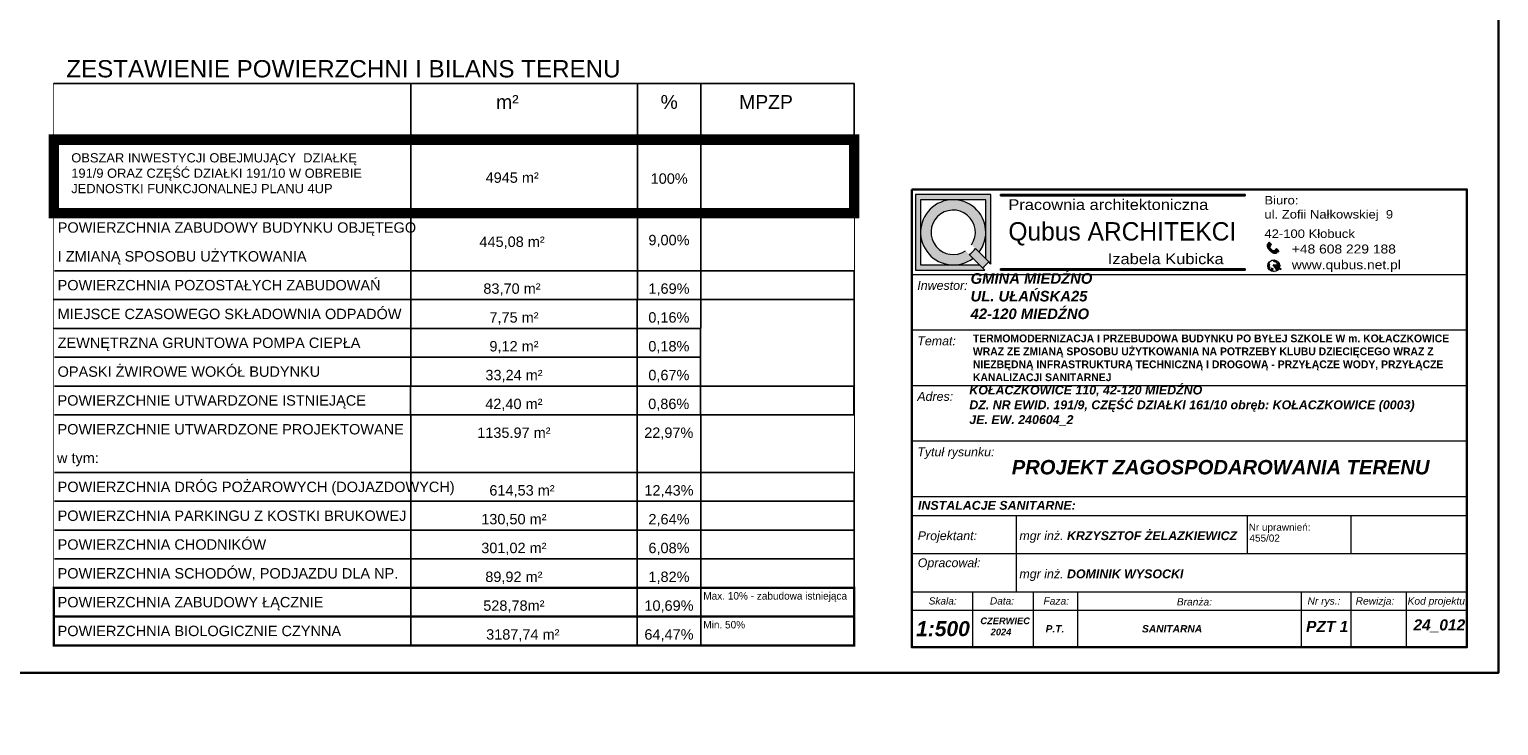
# Model space of a CAD drawing. Extents: x 40810 to 6568062, y -66833 to 5647239.
# Tile 37 of 43: x 6567929 to 6568062, y 5646920 to 5646983. Entities that reach past the tile are written whole.
import ezdxf
from ezdxf import colors
from ezdxf.entities.mleader import LeaderData, LeaderLine
from ezdxf.enums import TextEntityAlignment as Align
from ezdxf.math import Vec2, Vec3

# ---------------------------------------------------------------- set-up
doc = ezdxf.new("R2010")
doc.units = 0
doc.header["$MEASUREMENT"] = 0
for name, pattern in [('ArchiTECH.PC Solid Line Type', [0]), ('KTJZ01_05', [2, 1.5, -0.5]), ('L_0_03', [1, 0.5, -0.5])]:
    doc.linetypes.add(name, pattern=pattern)
doc.layers.get('0').update_dxf_attribs({"linetype": 'CONTINUOUS'})
for name, color, linetype, lineweight in [('_p_EKO_przyłącze_kd', 94, 'L_0_03', 40), ('E_opisy', 7, 'CONTINUOUS', 15), ('wymiarowanie', 176, 'CONTINUOUS', 9)]:
    doc.layers.add(name, color=color, linetype=linetype, lineweight=lineweight)
doc.layers.add('a3', color=3, linetype='CONTINUOUS', lineweight=30, plot=False)
doc.layers.add('D-opis', color=104, linetype='CONTINUOUS')
doc.layers.add('D-opis-tabelka', color=104, linetype='CONTINUOUS')
doc.styles.add('ArchiTECHStyle1', font='arial.ttf', dxfattribs={"height": 0.16})
doc.styles.add('Arial_Normalny_20', font='arial.ttf', dxfattribs={"height": 20})
doc.styles.add('Roman', font='SIMPLEX')
doc.styles.get("Standard").update_dxf_attribs({"font": 'GOTHIC.TTF'})

msp = doc.modelspace()

# ---------------------------------------------------------------- hatches: boundary and pattern name
for points in [[(6568016.727, 5646968.075), (6568016.727, 5646967.972), (6568038.758, 5646967.972), (6568038.758, 5646968.075)], [(6568016.727, 5646961.372), (6568016.727, 5646961.269), (6568038.758, 5646961.269), (6568038.758, 5646961.372)]]:
    msp.add_hatch(color=256).paths.add_polyline_path(points)
at = {"layer": 'wymiarowanie'}
h = msp.add_hatch(color=7, dxfattribs=at)
h.paths.add_polyline_path([(6568009.059, 5646968.075), (6568015.865, 5646968.075), (6568015.865, 5646961.816), (6568015.659, 5646962.022), (6568015.398, 5646962.283), (6568015.398, 5646964.672), (6568015.398, 5646967.608), (6568012.462, 5646967.608), (6568009.526, 5646967.608), (6568009.526, 5646964.672), (6568009.526, 5646961.736), (6568012.462, 5646961.736), (6568014.851, 5646961.736), (6568015.111, 5646961.475), (6568015.318, 5646961.269), (6568009.059, 5646961.269)])
h.paths.add_polyline_path([(6568009.526, 5646964.672, -0.4142136), (6568012.462, 5646967.608, -0.4142136), (6568015.398, 5646964.672, -0.1647641), (6568014.793, 5646962.888), (6568014.46, 5646963.221), (6568014.124, 5646963.557, 10.2455423), (6568013.577, 5646963.009), (6568013.912, 5646962.674), (6568014.246, 5646962.34, -0.1647641), (6568012.462, 5646961.736, -0.4142136)])
for color, points in [(1, [(6568013.912, 5646962.674, 0.0788738), (6568014.46, 5646963.221), (6568014.793, 5646962.888), (6568015.398, 5646962.283), (6568015.659, 5646962.022, -0.046709), (6568015.111, 5646961.475), (6568014.851, 5646961.736), (6568014.246, 5646962.34)]), (7, [(6568041.65, 5646961.235, 0.0114248), (6568041.669, 5646961.25), (6568041.669, 5646961.208)]), (7, [(6568041.856, 5646961.679), (6568041.934, 5646961.672), (6568041.856, 5646961.627, 0.0122344), (6568041.857, 5646961.653, 0.0123937)])]:
    msp.add_hatch(color=color, dxfattribs=at).paths.add_polyline_path(points)
h = msp.add_hatch(color=7, dxfattribs=at)
h.paths.add_polyline_path([(6568041.132, 5646963.139), (6568041.029, 5646963.231, -0.2257017), (6568041.002, 5646963.387), (6568040.757, 5646963.607, 0.1923995), (6568040.811, 5646963.242, 0.0725634), (6568041.007, 5646963)])
h.paths.add_polyline_path([(6568040.818, 5646963.676), (6568041.047, 5646963.47), (6568041.147, 5646963.582), (6568040.919, 5646963.788)])
h = msp.add_hatch(color=7, dxfattribs=at)
h.paths.add_polyline_path([(6568041.132, 5646963.139), (6568041.234, 5646963.046, 0.2257017), (6568041.392, 5646963.035), (6568041.637, 5646962.815, -0.1923995), (6568041.267, 5646962.831, -0.0725634), (6568041.007, 5646963)])
h.paths.add_polyline_path([(6568041.699, 5646962.883), (6568041.47, 5646963.088), (6568041.571, 5646963.2), (6568041.8, 5646962.995)])
h = msp.add_hatch(color=7, dxfattribs=at)
h.paths.add_polyline_path([(6568041.298, 5646961.728), (6568041.81, 5646961.436, -0.0172131), (6568041.794, 5646961.403), (6568041.743, 5646961.432, 0.008189), (6568041.741, 5646961.433, 0.5397497), (6568041.667, 5646961.394), (6568041.669, 5646961.25, -0.0114248), (6568041.65, 5646961.235)])
h.paths.add_polyline_path([(6568041.298, 5646961.728), (6568041.856, 5646961.679, -0.0123937), (6568041.857, 5646961.653, -0.0122344), (6568041.856, 5646961.627), (6568041.773, 5646961.58, 0.5397497), (6568041.777, 5646961.496, 0.008189), (6568041.779, 5646961.495), (6568041.824, 5646961.469, -0.0173245), (6568041.81, 5646961.436)])
h.paths.add_polyline_path([(6568040.901, 5646961.954, 0.4200987), (6568040.926, 5646961.829, -0.5369957), (6568040.949, 5646961.758, 0.2016291), (6568040.927, 5646961.627, 0.1070222), (6568040.985, 5646961.544, 0), (6568040.985, 5646961.544, -0.4365565), (6568040.985, 5646961.501, 0.1470815), (6568040.934, 5646961.458, 0.2070349), (6568040.928, 5646961.394, -0.421728), (6568040.907, 5646961.344, -0.3199581)])
h.paths.add_polyline_path([(6568040.999, 5646961.246, 0.4961021), (6568041.087, 5646961.297, -0.1925824), (6568041.109, 5646961.412, -0.3611399), (6568041.183, 5646961.409, 0.3674112), (6568041.266, 5646961.397, -1.0208574), (6568041.292, 5646961.383, -0.1185898), (6568041.232, 5646961.315, 0.3247332), (6568041.227, 5646961.234, 0.305926), (6568041.377, 5646961.13, -0.195201)])
h.paths.add_polyline_path([(6568041.178, 5646962.155, -0.2349861), (6568041.639, 5646962.079, 0.5278165), (6568041.575, 5646961.993, 0.1272686), (6568041.495, 5646962.026, -0.1207092), (6568041.312, 5646962.092, 0.0977798)])
h.paths.add_polyline_path([(6568041.607, 5646961.835, 0.3379247), (6568041.637, 5646961.9, 0.2733122), (6568041.827, 5646961.828, -0.0235046), (6568041.841, 5646961.781, -0.1267146)])
h.paths.add_polyline_path([(6568041.81, 5646961.436, 0.0173245), (6568041.824, 5646961.469), (6568041.991, 5646961.373), (6568041.974, 5646961.342)])
h.paths.add_polyline_path([(6568041.81, 5646961.436), (6568041.974, 5646961.342), (6568041.956, 5646961.31), (6568041.794, 5646961.403, 0.0172131)])

# ---------------------------------------------------------------- linework, layer by layer
at = {"color": 7}
for p, q in [((6568015.111, 5646961.475), (6568015.318, 5646961.269)), ((6568015.659, 5646962.022), (6568015.865, 5646961.816))]:
    msp.add_line(p, q, dxfattribs=at)
for points in [[(6568016.727, 5646968.075), (6568016.727, 5646967.972), (6568038.758, 5646967.972), (6568038.758, 5646968.075)], [(6568016.727, 5646961.372), (6568016.727, 5646961.269), (6568038.758, 5646961.269), (6568038.758, 5646961.372)]]:
    msp.add_lwpolyline(points, close=True)
at = {"layer": 'a3'}
msp.add_lwpolyline([(6567721.593, 5647073.487), (6567721.593, 5646924.987), (6568061.593, 5646924.987), (6568061.593, 5647073.487), (6567721.593, 5647073.487)], dxfattribs=at)
at = {"layer": 'D-opis', "color": 7, "linetype": 'Continuous'}
for points in [[(6567931.446, 5646932.648), (6568003.529, 5646932.648), (6568003.538, 5646978.077), (6567931.446, 5646978.077)], [(6567963.599, 5646927.455), (6567984.003, 5646927.455), (6567984.003, 5646930.052), (6567963.599, 5646930.052)], [(6567984.003, 5646927.455), (6567989.716, 5646927.455), (6567989.716, 5646930.052), (6567984.003, 5646930.052)]]:
    msp.add_lwpolyline(points, close=True, dxfattribs=at)
for points in [[(6567931.446, 5646930.052), (6567989.716, 5646930.052)], [(6567931.506, 5646930.052), (6567989.716, 5646930.052)], [(6567931.506, 5646930.052), (6567989.716, 5646930.052)], [(6567931.506, 5646930.052), (6567989.716, 5646930.052)], [(6567931.506, 5646930.052), (6567989.716, 5646930.052)], [(6567931.506, 5646927.455), (6567989.716, 5646927.455)], [(6567931.506, 5646927.455), (6567989.716, 5646927.455)], [(6567984.003, 5646927.453), (6567984.003, 5646927.455), (6567963.599, 5646927.455), (6567963.599, 5646927.453)], [(6567989.716, 5646927.453), (6567989.716, 5646927.455), (6567984.003, 5646927.455), (6567984.003, 5646927.453)], [(6568003.529, 5646927.454), (6568003.529, 5646927.455), (6567989.716, 5646927.455), (6567989.716, 5646927.453)]]:
    msp.add_lwpolyline(points, dxfattribs=at)
at = {"layer": 'D-opis-tabelka', "color": 7, "ltscale": 3, "const_width": 0.21}
msp.add_lwpolyline([(6567931.446, 5646927.452), (6568003.548, 5646927.454), (6568003.548, 5646930.05), (6567931.437, 5646930.05)], close=True, dxfattribs=at)
at = {"layer": 'wymiarowanie', "color": 0, "linetype": 'ArchiTECH.PC Solid Line Type', "lineweight": 9}
for p, q in [((6568008.732, 5646940.883), (6568008.732, 5646965.883)), ((6568008.732, 5646960.883), (6568058.732, 5646960.883)), ((6568008.732, 5646951.366), (6568008.732, 5646958.087)), ((6568008.732, 5646955.883), (6568058.732, 5646955.883)), ((6568008.732, 5646950.883), (6568058.732, 5646950.883)), ((6568008.732, 5646942.765), (6568008.732, 5646949.485)), ((6568008.732, 5646945.883), (6568058.732, 5646945.883)), ((6568008.732, 5646940.883), (6568058.732, 5646940.883)), ((6568008.732, 5646940.883), (6568058.732, 5646940.883)), ((6568008.732, 5646934.163), (6568008.732, 5646940.883)), ((6568008.732, 5646939.163), (6568058.732, 5646939.163)), ((6568018.131, 5646939.163), (6568018.131, 5646932.282)), ((6568038.928, 5646939.163), (6568038.928, 5646935.722)), ((6568048.295, 5646939.163), (6568048.295, 5646935.722)), ((6568008.732, 5646935.722), (6568058.732, 5646935.722)), ((6568008.732, 5646932.282), (6568058.732, 5646932.282)), ((6568008.732, 5646932.282), (6568058.732, 5646932.282)), ((6568008.732, 5646932.282), (6568058.732, 5646932.282)), ((6568008.732, 5646932.282), (6568058.732, 5646932.282)), ((6568008.732, 5646932.282), (6568058.732, 5646932.282)), ((6568008.732, 5646932.282), (6568058.732, 5646932.282)), ((6568014.201, 5646932.282), (6568014.201, 5646927.282)), ((6568019.67, 5646932.282), (6568019.67, 5646927.282)), ((6568023.652, 5646932.282), (6568023.652, 5646927.282)), ((6568043.813, 5646932.282), (6568043.813, 5646927.282)), ((6568048.295, 5646932.282), (6568048.295, 5646927.282)), ((6568053.263, 5646932.282), (6568053.263, 5646927.282)), ((6568008.732, 5646930.615), (6568058.732, 5646930.615)), ((6568008.732, 5646927.282), (6568058.732, 5646927.282))]:
    msp.add_line(p, q, dxfattribs=at)
at = {"layer": 'wymiarowanie', "color": 1}
for p, q in [((6568015.111, 5646961.475), (6568013.912, 5646962.674)), ((6568015.659, 5646962.022), (6568014.46, 5646963.221))]:
    msp.add_line(p, q, dxfattribs=at)
at = {"layer": 'wymiarowanie', "color": 7}
for p, q in [((6568040.757, 5646963.607), (6568041.002, 5646963.387)), ((6568040.919, 5646963.788), (6568040.818, 5646963.676)), ((6568040.818, 5646963.676), (6568041.047, 5646963.47)), ((6568040.919, 5646963.788), (6568041.147, 5646963.582)), ((6568041.029, 5646963.231), (6568041.469, 5646962.835)), ((6568041.047, 5646963.47), (6568041.147, 5646963.582)), ((6568041.637, 5646962.815), (6568041.392, 5646963.035)), ((6568041.47, 5646963.088), (6568041.571, 5646963.2)), ((6568041.699, 5646962.883), (6568041.47, 5646963.088)), ((6568041.8, 5646962.995), (6568041.571, 5646963.2)), ((6568041.8, 5646962.995), (6568041.699, 5646962.883)), ((6568041.934, 5646961.672), (6568041.298, 5646961.728)), ((6568041.298, 5646961.728), (6568041.974, 5646961.342)), ((6568041.669, 5646961.208), (6568041.298, 5646961.728)), ((6568041.667, 5646961.394), (6568041.669, 5646961.208)), ((6568041.741, 5646961.433), (6568041.956, 5646961.31)), ((6568041.773, 5646961.58), (6568041.934, 5646961.672)), ((6568041.777, 5646961.496), (6568041.991, 5646961.373)), ((6568041.974, 5646961.342), (6568041.956, 5646961.31)), ((6568041.974, 5646961.342), (6568041.991, 5646961.373))]:
    msp.add_line(p, q, dxfattribs=at)
at = {"layer": 'wymiarowanie', "color": 0, "lineweight": 30}
msp.add_lwpolyline([(6568008.732, 5646968.544), (6568058.732, 5646968.544), (6568058.732, 5646927.282), (6568008.732, 5646927.282)], close=True, dxfattribs=at)
at = {"layer": 'wymiarowanie', "color": 7}
for points in [[(6568015.865, 5646961.816), (6568015.865, 5646968.075), (6568009.059, 5646968.075), (6568009.059, 5646961.269), (6568015.318, 5646961.269)], [(6568015.398, 5646962.283), (6568015.398, 5646967.608), (6568009.526, 5646967.608), (6568009.526, 5646961.736), (6568014.851, 5646961.736)]]:
    msp.add_lwpolyline(points, dxfattribs=at)
at = {"layer": 'wymiarowanie', "color": 7, "lineweight": 13}
msp.add_circle((6568041.331, 5646961.653), 0.525, dxfattribs=at)
at = {"layer": 'wymiarowanie', "color": 7}
for centre, radius, start, end in [((6568012.462, 5646964.672), 2.936, 322.57509, 307.42491), ((6568012.462, 5646964.672), 2.002, 326.14921, 303.85079), ((6568041.242, 5646963.493), 0.498, 166.67957, 210.24197), ((6568041.736, 5646963.792), 1.076, 210.73037, 227.33158), ((6568041.179, 5646963.337), 0.184, 164.31579, 215.19037), ((6568041.718, 5646963.808), 1.076, 228.6417, 245.24291), ((6568041.324, 5646963.206), 0.184, 240.78291, 291.65748), ((6568041.472, 5646963.285), 0.498, 245.7313, 289.2937), ((6568012.462, 5646964.672), 4.152, 309.65143, 320.34857), ((6568040.975, 5646961.904), 0.0895, 145.81652, 236.96537), ((6568040.893, 5646961.379), 0.0379, 291.2453, 22.71136), ((6568041.094, 5646961.667), 0.171, 147.73007, 193.32869), ((6568041.005, 5646961.419), 0.0809, 150.948, 197.73589), ((6568040.914, 5646961.786), 0.0443, 321.3211, 74.26354), ((6568041.148, 5646961.719), 0.239, 202.61984, 227.05452), ((6568041.031, 5646961.395), 0.116, 113.52157, 146.9902), ((6568040.965, 5646961.523), 0.0293, 313.10427, 47.44022), ((6568041.024, 5646961.305), 0.0638, 247.55357, 353.09799), ((6568041.241, 5646961.326), 0.157, 147.18676, 190.78958), ((6568041.145, 5646961.366), 0.0575, 48.68881, 128.11552), ((6568041.085, 5646961.784), 0.382, 53.63525, 75.97372), ((6568041.232, 5646961.452), 0.0646, 221.07993, 301.77551), ((6568041.285, 5646961.27), 0.069, 140.11365, 212.07498), ((6568041.121, 5646961.473), 0.193, 305.31298, 332.36541), ((6568041.279, 5646961.39), 0.015, 330.54592, 152.91123), ((6568041.538, 5646962.434), 0.41, 236.50654, 264.03785), ((6568041.471, 5646961.856), 0.172, 14.92604, 81.86713), ((6568041.636, 5646962.014), 0.0649, 87.29907, 197.66328), ((6568041.579, 5646961.888), 0.0589, 297.9169, 12.60242), ((6568041.83, 5646962.262), 0.482, 242.38997, 271.27687), ((6568041.793, 5646962.025), 0.2, 218.55427, 279.6995), ((6568041.717, 5646961.389), 0.0503, 59.2997, 174.60823), ((6568041.803, 5646961.539), 0.0503, 125.86793, 241.17645), ((6568041.379, 5646961.293), 0.163, 201.19555, 269.23648)]:
    msp.add_arc(centre, radius, start, end, dxfattribs=at)
at = {"layer": 'wymiarowanie', "color": 1}
msp.add_arc((6568012.462, 5646964.672), 2.469, 305.9804, 324.0196, dxfattribs=at)

# ---------------------------------------------------------------- texts
at = {"attachment_point": 1}
for s, insert, char_height, width in [('{\\fCentury Gothic|b0|i0|c238|p34;\\W1.15;\\T1;Biuro:\\Pul. Zofii Nałkowskiej  9}', (6568040.498, 5646967.946), 0.76196, 29.66769), ('{\\fCentury Gothic|b0|i0|c238|p34;\\W1.15;Pracownia architektoniczna}', (6568017.43, 5646967.646), 0.96206, 21.73406), ('\\pt6;{\\fCentury Gothic|b0|i0|c238|p34;\\W1.15000x;42-100 Kłobuck}', (6568040.498, 5646964.929), 0.76196, 29.66769), ('{\\fCentury Gothic|b0|i0|c238|p34;\\W1.15;Izabela Kubicka}', (6568026.383, 5646962.766), 0.96206, 21.73406), ('{\\fCentury Gothic|b0|i0|c238|p34;\\W1.15;+48 608 229 188}', (6568042.965, 5646963.573), 0.80883, 31.49282), ('{\\fCentury Gothic|b0|i0|c238|p34;\\W1.15;www.qubus.net.pl}', (6568042.965, 5646962.155), 0.80883, 31.49282)]:
    msp.add_mtext(s, dxfattribs=dict(at, insert=insert, char_height=char_height, width=width))
at = {"insert": (6568014.238, 5646955.463), "char_height": 0.7, "width": 44.49427, "attachment_point": 1, "style": 'Roman'}
msp.add_mtext('\\fCentury Gothic|b1|i0|c238|p34;TERMOMODERNIZACJA I PRZEBUDOWA BUDYNKU PO BYŁEJ SZKOLE W m. KOŁACZKOWICE WRAZ ZE ZMIANĄ SPOSOBU UŻYTKOWANIA NA POTRZEBY KLUBU DZIECIĘCEGO WRAZ Z NIEZBĘDNĄ INFRASTRUKTURĄ TECHNICZNĄ I DROGOWĄ - PRZYŁĄCZE WODY, PRZYŁĄCZE KANALIZACJI SANITARNEJ', dxfattribs=at)
at = {"layer": '_p_EKO_przyłącze_kd', "color": 7, "insert": (6567989.944, 5646929.656), "char_height": 0.67508, "width": 13.83222, "attachment_point": 1}
msp.add_mtext('\\pl0.008594;{\\fCentury Gothic|b0|i0|c238|p0;Min. 50%}', dxfattribs=at)
at = {"layer": 'D-opis', "color": 7, "linetype": 'Continuous', "style": 'Arial_Normalny_20'}
for s, height, p in [('9% ', 0.9347, (6567987.645, 5646963.357)), ('528,78m²', 0.9347, (6567972.888, 5646930.571)), ('10,69%%%', 0.9347, (6567986.859, 5646930.571)), ('3187,74 m² ', 0.93473, (6567973.873, 5646927.974)), ('64,47%%%', 0.9347, (6567986.859, 5646927.974))]:
    msp.add_text(s, height=height, dxfattribs=at).set_placement(p, align=Align.CENTER)
msp.add_text('POWIERZCHNIA BIOLOGICZNIE CZYNNA', height=0.93473, dxfattribs=at).set_placement((6567931.789, 5646928.286))
at = {"layer": 'wymiarowanie', "color": 0, "style": 'ArchiTECHStyle1'}
for s, p in [('455/02', (6568039.152, 5646936.611)), ('Nr uprawnień:', (6568039.083, 5646937.587))]:
    msp.add_text(s, height=0.64, dxfattribs=at).set_placement(p, align=Align.BOTTOM_LEFT)
at = {"layer": 'wymiarowanie', "color": 7, "insert": (6568017.433, 5646965.588), "char_height": 1.65424, "width": 25.07895, "attachment_point": 1}
msp.add_mtext('{\\fCentury Gothic|b0|i0|c238|p34;Qubus ARCHITEKCI}', dxfattribs=at)
at = {"layer": 'wymiarowanie', "color": 0, "ltscale": 0.45, "attachment_point": 1}
for s, insert, char_height, width in [('{\\fArial CE|b0|i1|c238|p34;Inwestor:}', (6568009.228, 5646960.287), 0.79972, 50.79365), ('{\\fArial CE|b0|i1|c238|p34;Temat:}', (6568009.228, 5646955.287), 0.79972, 50.79365), ('{\\fArial CE|b0|i1|c238|p34;Adres:}', (6568009.228, 5646950.287), 0.79972, 50.79365), ('{\\fArial CE|b0|i1|c238|p34;Tytuł rysunku:}', (6568009.228, 5646945.287), 0.79972, 50.79365), ('{\\fArial|b1|i1|c238|p34; PROJEKT ZAGOSPODAROWANIA TERENU}', (6568017.232, 5646944.16), 1.3, 50.79365), ('{\\fArial|b1|i1|c238|p34;INSTALACJE SANITARNE:}', (6568009.29, 5646940.469), 0.79972, 50.79365), ('{\\fArial CE|b0|i1|c238|p34;Projektant:}', (6568009.267, 5646937.738), 0.79972, 50.79365), ('{\\fArial CE|b0|i1|c238|p34;mgr inż. \\fArial CE|b1|i1|c238|p34;KRZYSZTOF ŻELAZKIEWICZ}', (6568018.427, 5646937.738), 0.79972, 50.79365), ('\\fArial CE|b0|i1|c238|p34;Opracował:', (6568009.267, 5646935.299), 0.79972, 50.79365), ('\\fArial CE|b0|i1|c238|p34;mgr inż. \\fArial CE|b1|i1|c238|p34;DOMINIK WYSOCKI', (6568018.427, 5646934.298), 0.79972, 50.79365), ('{\\fArial CE|b0|i1|c238|p34;Skala:}', (6568010.254, 5646931.787), 0.65, 50.79365), ('{\\fArial CE|b0|i1|c238|p34;Data:}', (6568015.771, 5646931.787), 0.65, 50.79365), ('{\\fArial CE|b0|i1|c238|p34;Faza:}', (6568020.593, 5646931.787), 0.65862, 50.79365), ('{\\fArial CE|b0|i1|c238|p34;Branża:}', (6568032.605, 5646931.707), 0.65862, 50.79365), ('{\\fArial CE|b0|i1|c238|p34;Nr rys.:}', (6568044.38, 5646931.787), 0.65862, 50.79365), ('{\\fArial CE|b0|i1|c238|p34;Rewizja:}', (6568048.717, 5646931.787), 0.65862, 50.79365), ('{\\fArial CE|b0|i1|c238|p34;Kod projektu:}', (6568053.395, 5646931.787), 0.65862, 50.79365), ('{\\fArial|b1|i1|c238|p34;1:500}', (6568009.122, 5646929.637), 1.3545, 40.63492), ('\\pt16.667;{\\fArial|b1|i1|c238|p34;     CZERWIEC}\\P\\fArial|b1|i1|c238|p34;         2024', (6568013.742, 5646929.965), 0.6, 50.79365), ('\\fArial|b1|i1|c238|p34; PZT 1', (6568043.862, 5646929.66), 1, 50.79365), ('{\\fArial|b1|i1|c238|p34;24_012}', (6568053.924, 5646929.801), 1, 50.79365), ('\\fArial CE|b1|i1|c238|p34;P.T.', (6568020.786, 5646929.279), 0.65862, 50.79365), ('\\fArial CE|b1|i1|c238|p34;SANITARNA', (6568029.469, 5646929.279), 0.65862, 50.79365)]:
    msp.add_mtext(s, dxfattribs=dict(at, insert=insert, char_height=char_height, width=width))
at = {"layer": 'wymiarowanie', "color": 1, "ltscale": 0.45, "attachment_point": 1}
for s, insert, char_height, width in [('{\\fArial|b1|i1|c238|p34;\\C7;GMINA MIEDŹNO\\PUL. UŁAŃSKA25\\P42-120 MIEDŹNO}', (6568014.027, 5646960.99), 0.9551, 54.28998), ('\\C7;\\fArial|b1|i1|c238|p34;KOŁACZKOWICE 110, 42-120 MIEDŹNO\\P\\A1;DZ. NR EWID. 191/9, CZĘŚĆ DZIAŁKI 161/10 obręb: KOŁACZKOWICE (0003)\\PJE. EW. 240604_2', (6568013.912, 5646950.862), 0.8, 44.82014)]:
    msp.add_mtext(s, dxfattribs=dict(at, insert=insert, char_height=char_height, width=width))

# ---------------------------------------------------------------- next in the draw order: wipeouts: each hides what was drawn before it
at = {"color": 7, "linetype": 'Continuous'}
msp.add_wipeout([(6567931.446, 5646978.077), (6568003.538, 5646978.077), (6568003.529, 5646932.648), (6567931.446, 5646932.648)], dxfattribs=at).dxf.layer = 'D-opis'

# ---------------------------------------------------------------- next in the draw order: linework, layer by layer
at = {"layer": 'D-opis', "color": 7, "linetype": 'Continuous'}
for points in [[(6567931.446, 5646978.077), (6567989.735, 5646978.077)], [(6567931.455, 5646973.02), (6567989.665, 5646973.02)], [(6567931.446, 5646966.404), (6567989.735, 5646966.404)], [(6567931.446, 5646966.404), (6567989.725, 5646966.404)], [(6567931.515, 5646966.404), (6567989.725, 5646966.404)], [(6567931.515, 5646966.404), (6567989.725, 5646966.404)], [(6567931.515, 5646961.211), (6567989.725, 5646961.211)], [(6567931.515, 5646961.211), (6567989.725, 5646961.211)], [(6567931.455, 5646958.613), (6568003.529, 5646958.614)], [(6567931.506, 5646958.614), (6567989.716, 5646958.614)], [(6567931.506, 5646958.614), (6567989.716, 5646958.614)], [(6567931.506, 5646958.614), (6567989.716, 5646958.614)], [(6567931.515, 5646958.614), (6567989.725, 5646958.614)], [(6567931.515, 5646956.018), (6567989.725, 5646956.018)], [(6567931.506, 5646953.421), (6567989.716, 5646953.421)], [(6567931.506, 5646950.823), (6567989.716, 5646950.823)], [(6567931.496, 5646948.227), (6567989.706, 5646948.227)], [(6567931.496, 5646948.227), (6567989.706, 5646948.227)], [(6567931.506, 5646943.034), (6567989.716, 5646943.034)], [(6567931.506, 5646940.437), (6567989.716, 5646940.437)], [(6567931.506, 5646937.841), (6567989.716, 5646937.841)], [(6567931.506, 5646935.245), (6567989.716, 5646935.245)]]:
    msp.add_lwpolyline(points, dxfattribs=at)
for points in [[(6567963.618, 5646973.02), (6567984.022, 5646973.02), (6567984.022, 5646978.077), (6567963.618, 5646978.077)], [(6567984.022, 5646973.02), (6567989.735, 5646973.02), (6567989.734, 5646978.077), (6567984.022, 5646978.077)], [(6567989.735, 5646973.02), (6568003.548, 5646973.02), (6568003.548, 5646978.077), (6567989.734, 5646978.077)], [(6567963.618, 5646966.404), (6567984.022, 5646966.404), (6567984.022, 5646973.02), (6567963.618, 5646973.02)], [(6567984.022, 5646966.404), (6567989.735, 5646966.404), (6567989.735, 5646973.02), (6567984.022, 5646973.02)], [(6567989.735, 5646966.404), (6568003.548, 5646966.404), (6568003.548, 5646973.02), (6567989.735, 5646973.02)], [(6567963.618, 5646966.404), (6567984.013, 5646966.404), (6567984.013, 5646961.211), (6567963.618, 5646961.211)], [(6567984.013, 5646966.404), (6567989.716, 5646966.404), (6567989.716, 5646961.209), (6567984.013, 5646961.209)], [(6567963.608, 5646958.614), (6567984.013, 5646958.614), (6567984.013, 5646961.211), (6567963.608, 5646961.211)], [(6567984.013, 5646958.614), (6567989.725, 5646958.614), (6567989.725, 5646961.211), (6567984.013, 5646961.211)], [(6567989.697, 5646950.823), (6568003.529, 5646950.823), (6568003.548, 5646961.209), (6567989.716, 5646961.209)], [(6567963.599, 5646958.614), (6567984.003, 5646958.614), (6567984.003, 5646958.614), (6567963.599, 5646958.614)], [(6567963.599, 5646956.017), (6567984.003, 5646956.017), (6567984.003, 5646958.614), (6567963.599, 5646958.614)], [(6567963.599, 5646953.42), (6567984.003, 5646953.42), (6567984.003, 5646956.016), (6567963.599, 5646956.016)], [(6567963.599, 5646950.823), (6567984.003, 5646950.823), (6567984.003, 5646953.42), (6567963.599, 5646953.42)], [(6567963.589, 5646948.227), (6567983.994, 5646948.227), (6567983.994, 5646950.823), (6567963.589, 5646950.823)], [(6567983.994, 5646948.227), (6567989.706, 5646948.227), (6567989.706, 5646950.823), (6567983.994, 5646950.823)], [(6567989.706, 5646948.227), (6568003.519, 5646948.227), (6568003.519, 5646950.823), (6567989.706, 5646950.823)], [(6567963.599, 5646943.034), (6567984.003, 5646943.034), (6567983.994, 5646948.227), (6567963.599, 5646948.227)], [(6567984.003, 5646943.034), (6567989.716, 5646943.034), (6567989.716, 5646948.227), (6567983.994, 5646948.227)], [(6567963.599, 5646940.437), (6567984.003, 5646940.437), (6567984.003, 5646943.034), (6567963.599, 5646943.034)], [(6567989.716, 5646940.437), (6568003.529, 5646940.437), (6568003.529, 5646943.034), (6567989.716, 5646943.034)], [(6567963.599, 5646937.841), (6567984.003, 5646937.841), (6567984.003, 5646940.437), (6567963.599, 5646940.437)], [(6567989.716, 5646937.841), (6568003.529, 5646937.841), (6568003.529, 5646940.437), (6567989.716, 5646940.437)], [(6567963.599, 5646935.245), (6567984.003, 5646935.245), (6567984.003, 5646937.841), (6567963.599, 5646937.841)], [(6567989.716, 5646935.245), (6568003.529, 5646935.245), (6568003.529, 5646937.841), (6567989.716, 5646937.841)], [(6567963.599, 5646932.648), (6567984.003, 5646932.648), (6567984.003, 5646935.245), (6567963.599, 5646935.245)], [(6567989.716, 5646932.648), (6568003.529, 5646932.648), (6568003.529, 5646935.245), (6567989.716, 5646935.245)], [(6567963.599, 5646930.052), (6567984.003, 5646930.052), (6567984.003, 5646932.648), (6567963.599, 5646932.648)], [(6567989.716, 5646927.455), (6568003.529, 5646927.455), (6568003.529, 5646932.648), (6567989.716, 5646932.648)]]:
    msp.add_lwpolyline(points, close=True, dxfattribs=at)
at = {"layer": 'D-opis-tabelka', "color": 7, "ltscale": 3, "const_width": 0.21}
msp.add_lwpolyline([(6567931.446, 5646930.05), (6568003.548, 5646930.052), (6568003.548, 5646932.648), (6567931.436, 5646932.648)], close=True, dxfattribs=at)
at = {"layer": 'wymiarowanie', "linetype": 'Continuous'}
msp.add_line((6567963.599, 5646956.017), (6567931.446, 5646956.017), dxfattribs=at)
at = {"layer": 'wymiarowanie', "color": 30, "linetype": 'KTJZ01_05', "const_width": 0.944}
msp.add_lwpolyline([(6567931.455, 5646973.02), (6568003.538, 5646973.02), (6568003.538, 5646966.404), (6567931.455, 5646966.404)], close=True, dxfattribs=at)

# ---------------------------------------------------------------- next in the draw order: texts
at = {"layer": '_p_EKO_przyłącze_kd', "color": 7, "insert": (6567989.944, 5646932.254), "char_height": 0.675082, "width": 13.83222, "attachment_point": 1}
msp.add_mtext('\\pl0.008594;{\\fCentury Gothic|b0|i0|c238|p0;Max. 10% - zabudowa }{\\fCentury Gothic|b0|i0|c238|p0;istniejąca }', dxfattribs=at)
at = {"layer": 'D-opis', "color": 7, "linetype": 'Continuous', "style": 'Arial_Normalny_20'}
for s, height, p in [('ZESTAWIENIE POWIERZCHNI I BILANS TERENU', 1.55788, (6567932.563, 5646978.631)), ('POWIERZCHNIA ZABUDOWY BUDYNKU OBJĘTEGO', 0.93473, (6567931.798, 5646964.638)), ('I ZMIANĄ SPOSOBU UŻYTKOWANIA', 0.93473, (6567931.798, 5646962.042)), ('POWIERZCHNIA POZOSTAŁYCH ZABUDOWAŃ ', 0.93473, (6567931.789, 5646959.444)), ('MIEJSCE CZASOWEGO SKŁADOWNIA ODPADÓW', 0.93473, (6567931.789, 5646956.848)), ('ZEWNĘTRZNA GRUNTOWA POMPA CIEPŁA', 0.93473, (6567931.789, 5646954.251)), ('OPASKI ŻWIROWE WOKÓŁ BUDYNKU', 0.93473, (6567931.789, 5646951.654)), ('POWIERZCHNIE UTWARDZONE ISTNIEJĄCE', 0.93473, (6567931.779, 5646949.058)), ('POWIERZCHNIE UTWARDZONE PROJEKTOWANE', 0.93473, (6567931.779, 5646946.461)), ('w tym:', 0.9347, (6567931.729, 5646943.873)), ('POWIERZCHNIA DRÓG POŻAROWYCH (DOJAZDOWYCH)', 0.93473, (6567931.789, 5646941.268)), ('POWIERZCHNIA PARKINGU Z KOSTKI BRUKOWEJ', 0.93473, (6567931.789, 5646938.672)), ('POWIERZCHNIA CHODNIKÓW', 0.93473, (6567931.789, 5646936.075)), ('POWIERZCHNIA SCHODÓW, PODJAZDU DLA NP.', 0.93473, (6567931.789, 5646933.479)), ('POWIERZCHNIA ZABUDOWY ŁĄCZNIE', 0.93473, (6567931.789, 5646930.882))]:
    msp.add_text(s, height=height, dxfattribs=at).set_placement(p)
for s, height, p in [('m² ', 1.2463, (6567972.543, 5646975.794)), ('%%%', 1.2463, (6567986.878, 5646975.794)), ('MPZP', 1.2463, (6567995.603, 5646975.794)), ('4945 m² ', 0.9347, (6567972.917, 5646969.133)), ('100%%%', 0.9347, (6567986.878, 5646969.047)), ('445,08 m² ', 0.9347, (6567972.907, 5646963.357)), ('9,00%%%', 0.9347, (6567986.859, 5646963.509)), ('83,70 m² ', 0.9347, (6567972.898, 5646959.134)), ('1,69%%%', 0.9347, (6567986.859, 5646959.134)), ('7,75 m²', 0.9347, (6567972.898, 5646956.536)), ('0,16%%%', 0.9347, (6567986.85, 5646956.536)), ('9,12 m²', 0.9347, (6567972.898, 5646953.939)), ('0,18%%%', 0.9347, (6567986.85, 5646953.939)), ('33,24 m²', 0.9347, (6567972.898, 5646951.343)), ('0,67%%%', 0.9347, (6567986.85, 5646951.343)), ('42,40 m²', 0.9347, (6567972.888, 5646948.746)), ('0,86%%%', 0.9347, (6567986.84, 5646948.746)), ('1135.97 m²', 0.9347, (6567972.888, 5646946.15)), ('22,97%%%', 0.9347, (6567986.84, 5646946.15)), ('614,53 m² ', 0.9347, (6567973.801, 5646940.957)), ('12,43%%%', 0.9347, (6567986.859, 5646940.957)), ('130,50 m²', 0.9347, (6567972.888, 5646938.36)), ('2,64%%%', 0.9347, (6567986.859, 5646938.36)), ('301,02 m²', 0.9347, (6567972.888, 5646935.764)), ('6,08%%%', 0.9347, (6567986.859, 5646935.764)), ('89,92 m²', 0.9347, (6567972.888, 5646933.167)), ('1,82%%%', 0.9347, (6567986.859, 5646933.167))]:
    msp.add_text(s, height=height, dxfattribs=at).set_placement(p, align=Align.CENTER)
at = {"layer": 'D-opis', "color": 7, "linetype": 'Continuous', "insert": (6567933.017, 5646971.8), "char_height": 0.83087, "width": 38.34548, "attachment_point": 1, "style": 'Arial_Normalny_20'}
msp.add_mtext('{\\A1;OBSZAR INWESTYCJI OBEJMUJĄCY  DZIAŁKĘ \\P191/9 ORAZ CZĘŚĆ DZIAŁKI 191/10 W OBREBIE \\PJEDNOSTKI FUNKCJONALNEJ PLANU 4UP}', dxfattribs=at)

# ---------------------------------------------------------------- next in the draw order: leaders
at = {"layer": 'E_opisy', "linetype": 'ByBlock'}
ml = msp.add_multileader_mtext('Standard', dxfattribs=at)
ml.set_content('{\\Fsimplex.shx|c1;\\Q3;\\W0.7;4}', color=256)
ml.set_leader_properties()
ml.build(insert=Vec2(0, 0))
ml.multileader.update_dxf_attribs({"text_left_attachment_type": 5, "text_right_attachment_type": 5, "dogleg_length": 0.36, "arrow_head_size": 300})
ctx = ml.context
ctx.base_point, ctx.char_height, ctx.arrow_head_size, ctx.landing_gap_size, ctx.plane_origin = Vec3(6567795.826, 5646954.464), 2, 300, 0, Vec3(6567806.582, 5646946.141)
ctx.left_attachment, ctx.right_attachment = 5, 5
notes = []
notes.append((ctx, [(0, (1, 1, 0), (6567795.365, 5646954.464), (1, 0), 0.461, [(0, [(6567794.415, 5646952.742)], 0, [])])]))
ctx.mtext.insert, ctx.mtext.flow_direction = Vec3(6567795.826, 5646956.864), 5
ml = msp.add_multileader_mtext('Standard', dxfattribs=at)
ml.set_content('{\\Fsimplex.shx|c1;\\Q3;\\W0.7;4}', color=256)
ml.set_leader_properties()
ml.build(insert=Vec2(0, 0))
ml.multileader.update_dxf_attribs({"text_left_attachment_type": 5, "text_right_attachment_type": 5, "dogleg_length": 0.36, "arrow_head_size": 300})
ctx = ml.context
ctx.base_point, ctx.char_height, ctx.arrow_head_size, ctx.landing_gap_size, ctx.plane_origin = Vec3(6567762.708, 5646965.653), 2, 300, 0, Vec3(6567772.031, 5646963.071)
ctx.left_attachment, ctx.right_attachment = 5, 5
notes.append((ctx, [(0, (1, 1, 0), (6567762.247, 5646965.653), (1, 0), 0.461, [(0, [(6567759.863, 5646969.672)], 0, [])])]))
ctx.mtext.insert, ctx.mtext.flow_direction = Vec3(6567762.708, 5646968.053), 5
ml = msp.add_multileader_mtext('Standard', dxfattribs=at)
ml.set_content('{\\Fsimplex.shx|c1;\\Q3;\\W0.7;4}', color=256)
ml.set_leader_properties()
ml.build(insert=Vec2(0, 0))
ml.multileader.update_dxf_attribs({"text_left_attachment_type": 5, "text_right_attachment_type": 5, "dogleg_length": 0.36, "arrow_head_size": 300})
ctx = ml.context
ctx.base_point, ctx.char_height, ctx.arrow_head_size, ctx.landing_gap_size, ctx.plane_origin = Vec3(6567796.759, 5646962.102), 2, 300, 0, Vec3(6567806.962, 5646958.369)
ctx.left_attachment, ctx.right_attachment = 5, 5
notes.append((ctx, [(0, (1, 1, 0), (6567796.298, 5646962.102), (1, 0), 0.461, [(0, [(6567794.794, 5646964.97)], 0, [])])]))
ctx.mtext.insert, ctx.mtext.flow_direction = Vec3(6567796.759, 5646964.502), 5
for ctx, leaders in notes:
    for number, flags, end, landing, length, lines in leaders:
        leader = LeaderData()
        leader.index, (leader.has_last_leader_line, leader.has_dogleg_vector, leader.attachment_direction) = number, flags
        leader.last_leader_point, leader.dogleg_vector, leader.dogleg_length = Vec3(end), Vec3(landing), length
        for number, points, colour, breaks in lines:
            line = LeaderLine()
            line.index, line.vertices, line.color, line.breaks = number, Vec3.list(points), colors.encode_raw_color(colour), breaks
            leader.lines.append(line)
        ctx.leaders.append(leader)

doc.saveas('drawing.dxf')
